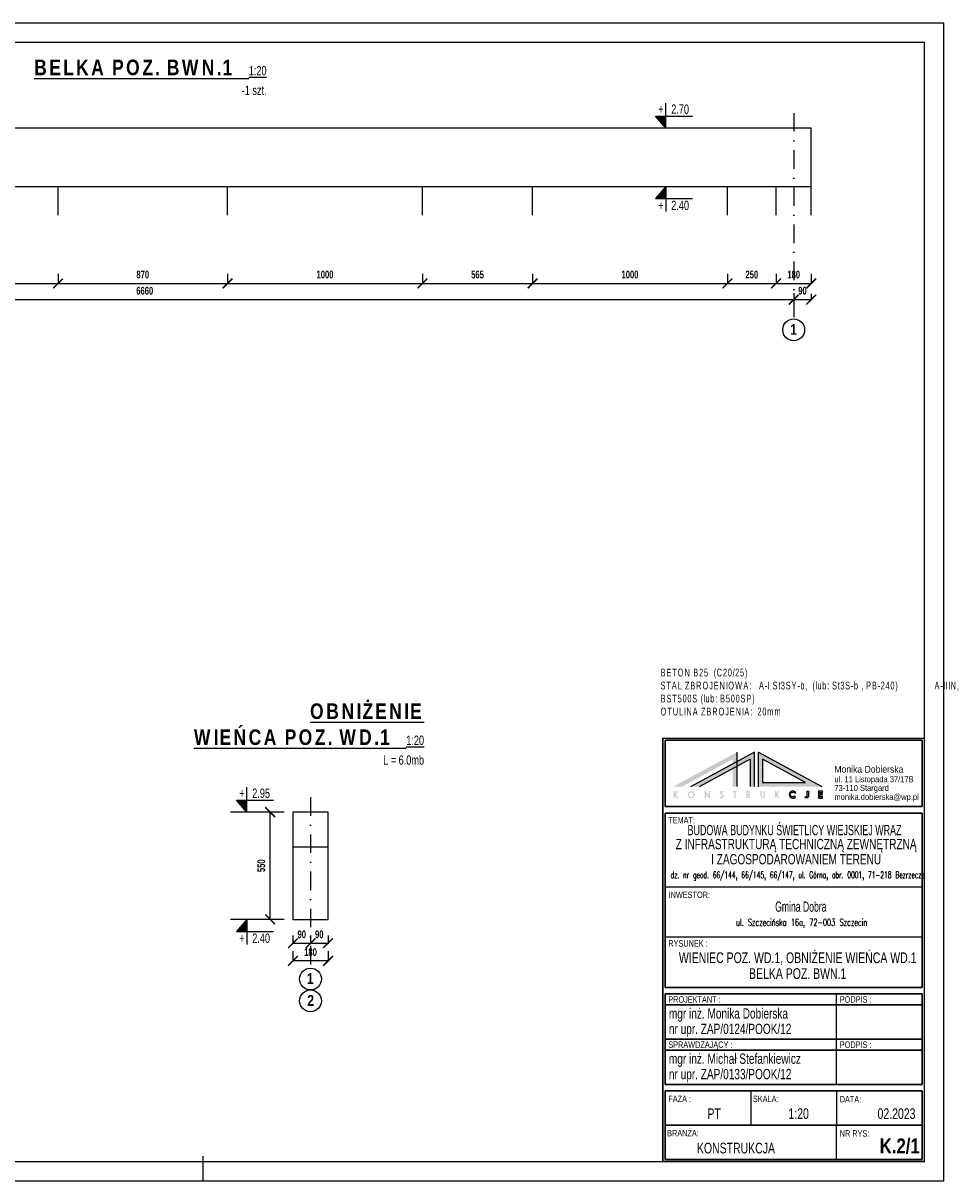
# Model space of a CAD drawing. Header units: millimetres. Extents: x 112819 to 379593, y 17484 to 65557.
# Tile 2 of 2: x 374868 to 379593, y 59617 to 65557. Entities that reach past the tile are written whole.
import ezdxf
from ezdxf.enums import TextEntityAlignment as Align

# ---------------------------------------------------------------- set-up
doc = ezdxf.new("R2010")
doc.units = ezdxf.units.MM
doc.header["$LTSCALE"] = 5
doc.linetypes.add('DASHDOT', pattern=[25.4, 12.7, -6.35, 0, -6.35])
doc.layers.add('OBRYS', color=7, linetype='Continuous')
doc.styles.add('ARIAL NAROW', font='arial.ttf', dxfattribs={"width": 0.6})
doc.styles.add('GRYF', font='arialbd.ttf')
doc.styles.add('RAMKA', font='arial.ttf', dxfattribs={"width": 0.7})
doc.styles.get("Standard").update_dxf_attribs({"font": 'txt.shx', "width": 0.7, "height": 35})
doc.styles.add('style1', font='arialbd.ttf', dxfattribs={"width": 0.7})
doc.dimstyles.new('RBCT DIM 20', dxfattribs={"dimtxt": 40, "dimasz": 50, "dimexe": 2.5, "dimexo": 50, "dimgap": 25, "dimtad": 1, "dimdec": 0, "dimzin": 1, "dimtxsty": 'style1', "dimblk": 'ARCHTICK', "dimcen": 50, "dimclrd": 2, "dimclre": 2, "dimclrt": 7, "dimadec": 0, "dimazin": 0, "dimtfac": 1, "dimtdec": 0, "dimtmove": 0, "dimatfit": 3, "dimfxl": 1, "dimarcsym": 0})

# ---------------------------------------------------------------- blocks, each defined once
blk = doc.blocks.new('_ArchTick')
at = {"color": 0, "linetype": 'ByBlock', "const_width": 0.15}
blk.add_lwpolyline([(-0.5, -0.5), (0.5, 0.5)], dxfattribs=at)
blk = doc.blocks.new('*D231')
at = {"color": 2, "linetype": 'Continuous', "lineweight": -2, "ltscale": 35, "transparency": 16777216}
for p, q in [((378732.1406353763, 64271.5759424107), (378732.1406353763, 64219.24504604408)), ((378912.1406350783, 64271.5759424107), (378912.1406350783, 64219.24504604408)), ((378732.1406353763, 64221.74504604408), (378912.1406350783, 64221.74504604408))]:
    blk.add_line(p, q, dxfattribs=at)
at = {"layer": 'Defpoints', "color": 0, "linetype": 'Continuous', "ltscale": 35, "transparency": 16777216}
for p in [(378732.1406353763, 64321.5759424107), (378912.1406350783, 64321.5759424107), (378912.1406350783, 64221.74504604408)]:
    blk.add_point(p, dxfattribs=at)
at = {"color": 2, "linetype": 'Continuous', "lineweight": -2, "ltscale": 35, "transparency": 16777216, "xscale": 50, "yscale": 50, "zscale": 50, "rotation": 180}
blk.add_blockref('_ArchTick', (378732.1406353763, 64221.74504604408), dxfattribs=at)
at = {"color": 2, "linetype": 'Continuous', "lineweight": -2, "ltscale": 35, "transparency": 16777216, "xscale": 50, "yscale": 50, "zscale": 50}
blk.add_blockref('_ArchTick', (378912.1406350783, 64221.74504604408), dxfattribs=at)
at = {"color": 7, "linetype": 'Continuous', "ltscale": 35, "transparency": 16777216, "insert": (378822.1406352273, 64267.18160811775), "char_height": 40, "attachment_point": 5, "style": 'style1'}
blk.add_mtext('180', dxfattribs=at)
blk = doc.blocks.new('W')
at = {"layer": 'OBRYS', "linetype": 'Continuous'}
for p, q in [((0, -32.09090179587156), (0, 0)), ((0, -32.09090179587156), (-13.28214242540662, -16.67251282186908)), ((-13.28214242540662, -16.67251282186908), (34.4105121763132, -16.67251282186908))]:
    blk.add_line(p, q, dxfattribs=at)
blk = doc.blocks.new('*D239')
at = {"color": 2, "lineweight": -2, "ltscale": 35, "transparency": 16777216}
for p, q in [((374047.1406348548, 64270.41936590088), (374047.1406348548, 64219.24504604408)), ((374047.1406348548, 64221.74504604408), (375047.1406348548, 64221.74504604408)), ((375047.1406348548, 64270.41936590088), (375047.1406348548, 64219.24504604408))]:
    blk.add_line(p, q, dxfattribs=at)
at = {"layer": 'Defpoints', "color": 0, "ltscale": 35, "transparency": 16777216}
for p in [(374047.1406348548, 64320.41936590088), (375047.1406348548, 64320.41936590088), (375047.1406348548, 64221.74504604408)]:
    blk.add_point(p, dxfattribs=at)
at = {"color": 2, "lineweight": -2, "ltscale": 35, "transparency": 16777216, "xscale": 50, "yscale": 50, "zscale": 50, "rotation": 180}
blk.add_blockref('_ArchTick', (374047.1406348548, 64221.74504604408), dxfattribs=at)
at = {"color": 2, "lineweight": -2, "ltscale": 35, "transparency": 16777216, "xscale": 50, "yscale": 50, "zscale": 50}
blk.add_blockref('_ArchTick', (375047.1406348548, 64221.74504604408), dxfattribs=at)
at = {"color": 7, "ltscale": 35, "transparency": 16777216, "insert": (374547.1406348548, 64267.16796555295), "char_height": 40, "attachment_point": 5, "style": 'style1'}
blk.add_mtext('1000', dxfattribs=at)
blk = doc.blocks.new('*D240')
at = {"color": 2, "lineweight": -2, "ltscale": 35, "transparency": 16777216}
for p, q in [((375047.1406348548, 64270.41936590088), (375047.1406348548, 64219.24504604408)), ((375047.1406348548, 64221.74504604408), (375917.1406358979, 64221.74504604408)), ((375917.1406358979, 64270.41936590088), (375917.1406358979, 64219.24504604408))]:
    blk.add_line(p, q, dxfattribs=at)
at = {"layer": 'Defpoints', "color": 0, "ltscale": 35, "transparency": 16777216}
for p in [(375047.1406348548, 64320.41936590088), (375917.1406358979, 64320.41936590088), (375917.1406358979, 64221.74504604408)]:
    blk.add_point(p, dxfattribs=at)
at = {"color": 2, "lineweight": -2, "ltscale": 35, "transparency": 16777216, "xscale": 50, "yscale": 50, "zscale": 50, "rotation": 180}
blk.add_blockref('_ArchTick', (375047.1406348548, 64221.74504604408), dxfattribs=at)
at = {"color": 2, "lineweight": -2, "ltscale": 35, "transparency": 16777216, "xscale": 50, "yscale": 50, "zscale": 50}
blk.add_blockref('_ArchTick', (375917.1406358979, 64221.74504604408), dxfattribs=at)
at = {"color": 7, "ltscale": 35, "transparency": 16777216, "insert": (375482.1406353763, 64267.18160811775), "char_height": 40, "attachment_point": 5, "style": 'style1'}
blk.add_mtext('870', dxfattribs=at)
blk = doc.blocks.new('*D241')
at = {"color": 2, "lineweight": -2, "ltscale": 35, "transparency": 16777216}
for p, q in [((375917.1406358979, 64270.41936590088), (375917.1406358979, 64219.24504604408)), ((375917.1406358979, 64221.74504604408), (376917.1406349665, 64221.74504604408)), ((376917.1406349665, 64270.41936590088), (376917.1406349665, 64219.24504604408))]:
    blk.add_line(p, q, dxfattribs=at)
at = {"layer": 'Defpoints', "color": 0, "ltscale": 35, "transparency": 16777216}
for p in [(375917.1406358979, 64320.41936590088), (376917.1406349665, 64320.41936590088), (376917.1406349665, 64221.74504604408)]:
    blk.add_point(p, dxfattribs=at)
at = {"color": 2, "lineweight": -2, "ltscale": 35, "transparency": 16777216, "xscale": 50, "yscale": 50, "zscale": 50, "rotation": 180}
blk.add_blockref('_ArchTick', (375917.1406358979, 64221.74504604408), dxfattribs=at)
at = {"color": 2, "lineweight": -2, "ltscale": 35, "transparency": 16777216, "xscale": 50, "yscale": 50, "zscale": 50}
blk.add_blockref('_ArchTick', (376917.1406349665, 64221.74504604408), dxfattribs=at)
at = {"color": 7, "ltscale": 35, "transparency": 16777216, "insert": (376417.1406354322, 64267.16796555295), "char_height": 40, "attachment_point": 5, "style": 'style1'}
blk.add_mtext('1000', dxfattribs=at)
blk = doc.blocks.new('*D242')
at = {"color": 2, "lineweight": -2, "ltscale": 35, "transparency": 16777216}
for p, q in [((376917.1406349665, 64270.41936590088), (376917.1406349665, 64219.24504604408)), ((376917.1406349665, 64221.74504604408), (377482.1406353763, 64221.74504604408)), ((377482.1406353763, 64270.41936590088), (377482.1406353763, 64219.24504604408))]:
    blk.add_line(p, q, dxfattribs=at)
at = {"layer": 'Defpoints', "color": 0, "ltscale": 35, "transparency": 16777216}
for p in [(376917.1406349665, 64320.41936590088), (377482.1406353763, 64320.41936590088), (377482.1406353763, 64221.74504604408)]:
    blk.add_point(p, dxfattribs=at)
at = {"color": 2, "lineweight": -2, "ltscale": 35, "transparency": 16777216, "xscale": 50, "yscale": 50, "zscale": 50, "rotation": 180}
blk.add_blockref('_ArchTick', (376917.1406349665, 64221.74504604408), dxfattribs=at)
at = {"color": 2, "lineweight": -2, "ltscale": 35, "transparency": 16777216, "xscale": 50, "yscale": 50, "zscale": 50}
blk.add_blockref('_ArchTick', (377482.1406353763, 64221.74504604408), dxfattribs=at)
at = {"color": 7, "ltscale": 35, "transparency": 16777216, "insert": (377199.6406351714, 64267.16796555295), "char_height": 40, "attachment_point": 5, "style": 'style1'}
blk.add_mtext('565', dxfattribs=at)
blk = doc.blocks.new('*D243')
at = {"color": 2, "lineweight": -2, "ltscale": 35, "transparency": 16777216}
for p, q in [((377482.1406353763, 64270.41936590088), (377482.1406353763, 64219.24504604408)), ((377482.1406353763, 64221.74504604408), (378482.1406353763, 64221.74504604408)), ((378482.1406353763, 64270.41936590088), (378482.1406353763, 64219.24504604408))]:
    blk.add_line(p, q, dxfattribs=at)
at = {"layer": 'Defpoints', "color": 0, "ltscale": 35, "transparency": 16777216}
for p in [(377482.1406353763, 64320.41936590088), (378482.1406353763, 64320.41936590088), (378482.1406353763, 64221.74504604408)]:
    blk.add_point(p, dxfattribs=at)
at = {"color": 2, "lineweight": -2, "ltscale": 35, "transparency": 16777216, "xscale": 50, "yscale": 50, "zscale": 50, "rotation": 180}
blk.add_blockref('_ArchTick', (377482.1406353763, 64221.74504604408), dxfattribs=at)
at = {"color": 2, "lineweight": -2, "ltscale": 35, "transparency": 16777216, "xscale": 50, "yscale": 50, "zscale": 50}
blk.add_blockref('_ArchTick', (378482.1406353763, 64221.74504604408), dxfattribs=at)
at = {"color": 7, "ltscale": 35, "transparency": 16777216, "insert": (377982.1406353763, 64267.16796555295), "char_height": 40, "attachment_point": 5, "style": 'style1'}
blk.add_mtext('1000', dxfattribs=at)
blk = doc.blocks.new('*D244')
at = {"color": 2, "lineweight": -2, "ltscale": 35, "transparency": 16777216}
for p, q in [((378482.1406353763, 64270.41936590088), (378482.1406353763, 64219.24504604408)), ((378482.1406353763, 64221.74504604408), (378732.1406353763, 64221.74504604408)), ((378732.1406353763, 64270.41936590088), (378732.1406353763, 64219.24504604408))]:
    blk.add_line(p, q, dxfattribs=at)
at = {"layer": 'Defpoints', "color": 0, "ltscale": 35, "transparency": 16777216}
for p in [(378482.1406353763, 64320.41936590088), (378732.1406353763, 64320.41936590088), (378732.1406353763, 64221.74504604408)]:
    blk.add_point(p, dxfattribs=at)
at = {"color": 2, "lineweight": -2, "ltscale": 35, "transparency": 16777216, "xscale": 50, "yscale": 50, "zscale": 50, "rotation": 180}
blk.add_blockref('_ArchTick', (378482.1406353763, 64221.74504604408), dxfattribs=at)
at = {"color": 2, "lineweight": -2, "ltscale": 35, "transparency": 16777216, "xscale": 50, "yscale": 50, "zscale": 50}
blk.add_blockref('_ArchTick', (378732.1406353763, 64221.74504604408), dxfattribs=at)
at = {"color": 7, "ltscale": 35, "transparency": 16777216, "insert": (378607.1406353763, 64267.16796555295), "char_height": 40, "attachment_point": 5, "style": 'style1'}
blk.add_mtext('250', dxfattribs=at)
blk = doc.blocks.new('*D246')
at = {"color": 2, "lineweight": -2, "ltscale": 35, "transparency": 16777216}
for p, q in [((372162.1406350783, 64171.74504604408), (372162.1406350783, 64136.13195018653)), ((378822.1406352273, 64171.74504604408), (378822.1406352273, 64136.13195018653)), ((372162.1406350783, 64138.63195018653), (378822.1406352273, 64138.63195018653))]:
    blk.add_line(p, q, dxfattribs=at)
at = {"layer": 'Defpoints', "color": 0, "ltscale": 35, "transparency": 16777216}
for p in [(372162.1406350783, 64221.74504604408), (378822.1406352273, 64221.74504604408), (378822.1406352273, 64138.63195018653)]:
    blk.add_point(p, dxfattribs=at)
at = {"color": 2, "lineweight": -2, "ltscale": 35, "transparency": 16777216, "xscale": 50, "yscale": 50, "zscale": 50, "rotation": 180}
blk.add_blockref('_ArchTick', (372162.1406350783, 64138.63195018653), dxfattribs=at)
at = {"color": 2, "lineweight": -2, "ltscale": 35, "transparency": 16777216, "xscale": 50, "yscale": 50, "zscale": 50}
blk.add_blockref('_ArchTick', (378822.1406352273, 64138.63195018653), dxfattribs=at)
at = {"color": 7, "ltscale": 35, "transparency": 16777216, "insert": (375492.1406351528, 64184.0548696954), "char_height": 40, "attachment_point": 5, "style": 'style1'}
blk.add_mtext('6660', dxfattribs=at)
blk = doc.blocks.new('*D247')
at = {"color": 2, "lineweight": -2, "ltscale": 35, "transparency": 16777216}
for p, q in [((378822.1406352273, 64171.74504604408), (378822.1406352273, 64136.13195018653)), ((378912.1406350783, 64169.24504604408), (378912.1406350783, 64136.13195018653)), ((378822.1406352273, 64138.63195018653), (378912.1406350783, 64138.63195018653))]:
    blk.add_line(p, q, dxfattribs=at)
at = {"layer": 'Defpoints', "color": 0, "ltscale": 35, "transparency": 16777216}
for p in [(378822.1406352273, 64221.74504604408), (378912.1406350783, 64219.24504604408), (378912.1406350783, 64138.63195018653)]:
    blk.add_point(p, dxfattribs=at)
at = {"color": 2, "lineweight": -2, "ltscale": 35, "transparency": 16777216, "xscale": 50, "yscale": 50, "zscale": 50, "rotation": 180}
blk.add_blockref('_ArchTick', (378822.1406352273, 64138.63195018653), dxfattribs=at)
at = {"color": 2, "lineweight": -2, "ltscale": 35, "transparency": 16777216, "xscale": 50, "yscale": 50, "zscale": 50}
blk.add_blockref('_ArchTick', (378912.1406350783, 64138.63195018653), dxfattribs=at)
at = {"color": 7, "ltscale": 35, "transparency": 16777216, "insert": (378867.1406351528, 64184.0685122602), "char_height": 40, "attachment_point": 5, "style": 'style1'}
blk.add_mtext('90', dxfattribs=at)
blk = doc.blocks.new('*D251')
at = {"color": 2, "linetype": 'Continuous', "lineweight": -2, "ltscale": 35, "transparency": 16777216}
for p, q in [((376206.8711837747, 61508.9582316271), (376133.2219540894, 61508.9582316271)), ((376135.7219540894, 60958.9582316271), (376135.7219540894, 61508.9582316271)), ((376206.8711837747, 60958.9582316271), (376133.2219540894, 60958.9582316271))]:
    blk.add_line(p, q, dxfattribs=at)
at = {"layer": 'Defpoints', "color": 0, "linetype": 'Continuous', "ltscale": 35, "transparency": 16777216}
for p in [(376135.7219540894, 61508.9582316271), (376256.8711837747, 61508.9582316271), (376256.8711837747, 60958.9582316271)]:
    blk.add_point(p, dxfattribs=at)
at = {"color": 2, "linetype": 'Continuous', "lineweight": -2, "ltscale": 35, "transparency": 16777216, "xscale": 50, "yscale": 50, "zscale": 50}
for p, rotation in [((376135.7219540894, 61508.9582316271), 90), ((376135.7219540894, 60958.9582316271), 270)]:
    blk.add_blockref('_ArchTick', p, dxfattribs=dict(at, rotation=rotation))
at = {"color": 7, "linetype": 'Continuous', "ltscale": 35, "transparency": 16777216, "insert": (376090.2990345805, 61233.95823162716), "char_height": 40, "attachment_point": 5, "rotation": 90, "style": 'style1'}
blk.add_mtext('550', dxfattribs=at)
blk = doc.blocks.new('*D257')
at = {"color": 2, "linetype": 'Continuous', "lineweight": -2, "ltscale": 35, "transparency": 16777216}
for p, q in [((376252.8462097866, 60796.46675724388), (376252.8462097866, 60742.92558763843)), ((376432.8462097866, 60796.46675724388), (376432.8462097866, 60742.92558763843)), ((376432.8462097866, 60745.42558763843), (376252.8462097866, 60745.42558763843))]:
    blk.add_line(p, q, dxfattribs=at)
at = {"layer": 'Defpoints', "color": 0, "linetype": 'Continuous', "ltscale": 35, "transparency": 16777216}
for p in [(376252.8462097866, 60846.46675724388), (376432.8462097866, 60846.46675724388), (376252.8462097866, 60745.42558763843)]:
    blk.add_point(p, dxfattribs=at)
at = {"color": 2, "linetype": 'Continuous', "lineweight": -2, "ltscale": 35, "transparency": 16777216, "xscale": 50, "yscale": 50, "zscale": 50, "rotation": 180}
blk.add_blockref('_ArchTick', (376252.8462097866, 60745.42558763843), dxfattribs=at)
at = {"color": 2, "linetype": 'Continuous', "lineweight": -2, "ltscale": 35, "transparency": 16777216, "xscale": 50, "yscale": 50, "zscale": 50}
blk.add_blockref('_ArchTick', (376432.8462097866, 60745.42558763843), dxfattribs=at)
at = {"color": 7, "linetype": 'Continuous', "ltscale": 35, "transparency": 16777216, "insert": (376342.8462097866, 60790.86214971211), "char_height": 40, "attachment_point": 5, "style": 'style1'}
blk.add_mtext('180', dxfattribs=at)
blk = doc.blocks.new('*D258')
at = {"color": 2, "linetype": 'Continuous', "lineweight": -2, "ltscale": 35, "transparency": 16777216}
for p, q in [((376252.8462097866, 60876.34188681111), (376252.8462097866, 60833.96721941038)), ((376252.8462097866, 60836.46721941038), (376342.8462097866, 60836.46721941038)), ((376342.8462097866, 60876.34188681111), (376342.8462097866, 60833.96721941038))]:
    blk.add_line(p, q, dxfattribs=at)
at = {"layer": 'Defpoints', "color": 0, "linetype": 'Continuous', "ltscale": 35, "transparency": 16777216}
for p in [(376252.8462097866, 60926.34188681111), (376342.8462097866, 60926.34188681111), (376342.8462097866, 60836.46721941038)]:
    blk.add_point(p, dxfattribs=at)
at = {"color": 2, "linetype": 'Continuous', "lineweight": -2, "ltscale": 35, "transparency": 16777216, "xscale": 50, "yscale": 50, "zscale": 50, "rotation": 180}
blk.add_blockref('_ArchTick', (376252.8462097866, 60836.46721941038), dxfattribs=at)
at = {"color": 2, "linetype": 'Continuous', "lineweight": -2, "ltscale": 35, "transparency": 16777216, "xscale": 50, "yscale": 50, "zscale": 50}
blk.add_blockref('_ArchTick', (376342.8462097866, 60836.46721941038), dxfattribs=at)
at = {"color": 7, "linetype": 'Continuous', "ltscale": 35, "transparency": 16777216, "insert": (376297.8462097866, 60881.90378148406), "char_height": 40, "attachment_point": 5, "style": 'style1'}
blk.add_mtext('90', dxfattribs=at)
blk = doc.blocks.new('*D259')
at = {"color": 2, "linetype": 'Continuous', "lineweight": -2, "ltscale": 35, "transparency": 16777216}
for p, q in [((376342.8462097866, 60876.34188681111), (376342.8462097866, 60833.96721941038)), ((376342.8462097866, 60836.46721941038), (376432.8462097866, 60836.46721941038)), ((376432.8462097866, 60876.34188681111), (376432.8462097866, 60833.96721941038))]:
    blk.add_line(p, q, dxfattribs=at)
at = {"layer": 'Defpoints', "color": 0, "linetype": 'Continuous', "ltscale": 35, "transparency": 16777216}
for p in [(376342.8462097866, 60926.34188681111), (376432.8462097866, 60926.34188681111), (376432.8462097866, 60836.46721941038)]:
    blk.add_point(p, dxfattribs=at)
at = {"color": 2, "linetype": 'Continuous', "lineweight": -2, "ltscale": 35, "transparency": 16777216, "xscale": 50, "yscale": 50, "zscale": 50, "rotation": 180}
blk.add_blockref('_ArchTick', (376342.8462097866, 60836.46721941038), dxfattribs=at)
at = {"color": 2, "linetype": 'Continuous', "lineweight": -2, "ltscale": 35, "transparency": 16777216, "xscale": 50, "yscale": 50, "zscale": 50}
blk.add_blockref('_ArchTick', (376432.8462097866, 60836.46721941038), dxfattribs=at)
at = {"color": 7, "linetype": 'Continuous', "ltscale": 35, "transparency": 16777216, "insert": (376387.8462097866, 60881.90378148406), "char_height": 40, "attachment_point": 5, "style": 'style1'}
blk.add_mtext('90', dxfattribs=at)

msp = doc.modelspace()

# ---------------------------------------------------------------- hatches: boundary and pattern name
at = {"linetype": 'Continuous', "ltscale": 35}
h = msp.add_hatch(color=7, dxfattribs=at)
h.dxf.hatch_style = 1
h.paths.add_polyline_path([(378640.4496866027, 61816.43862424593), (378640.4496866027, 61639.15773784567), (378967.4646550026, 61639.15773784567)])
h.paths.add_polyline_path([(378662.0497946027, 61660.75784584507), (378662.0497946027, 61780.15881193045), (378882.2985983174, 61660.75784584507)], flags=16)
h.paths.add_polyline_path([(378620.7429214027, 61817.31862864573), (378531.4358082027, 61768.90259979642), (378531.4358082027, 61744.33249361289), (378598.049474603, 61780.44573340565), (378598.049474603, 61639.95774184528), (378620.7429214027, 61639.95774184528)])
h.paths.add_polyline_path([(378531.4358082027, 61744.33249361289), (378508.7423614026, 61732.02970455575), (378508.7423614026, 61639.95774184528), (378531.4358082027, 61639.95774184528)], flags=17)
h.paths.add_polyline_path([(378531.4358082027, 61744.33249361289), (378531.4358082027, 61768.90259979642), (378508.7423614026, 61756.59981073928), (378508.7423614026, 61732.02970455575)], flags=17)
h.paths.add_polyline_path([(378508.7423614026, 61732.02970455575), (378508.7423614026, 61756.59981073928), (378291.9146106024, 61639.0510706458), (378337.2360734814, 61639.0510706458)], flags=17)
h.paths.add_polyline_path([(378531.4358082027, 61817.31862864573), (378202.6074974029, 61639.0510706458), (378247.9289602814, 61639.0510706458), (378508.7423614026, 61780.44573340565), (378508.7423614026, 61756.59981073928), (378531.4358082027, 61768.90259979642)])
h = msp.add_hatch(color=7, dxfattribs=at)
h.dxf.hatch_style = 1
h.paths.add_polyline_path([(378217.540905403, 61600.09087584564), (378229.6719823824, 61616.78429264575), (378222.0352956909, 61616.78429264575), (378212.5275470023, 61604.5975650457), (378212.5275470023, 61616.78429264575), (378205.6741794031, 61616.78429264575), (378205.6741794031, 61580.7841126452), (378212.5275470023, 61580.7841126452), (378212.5275470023, 61595.66418704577), (378223.5676022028, 61580.7841126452), (378231.2209738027, 61580.7841126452)])
edge = h.paths.add_edge_path()
edge.add_ellipse((378296.2138037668, 61598.77496370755), major_axis=(18.18091923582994, -4.453040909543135e-15), ratio=0.9876285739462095, start_angle=0, end_angle=360)
edge = h.paths.add_edge_path(flags=17)
edge.add_spline(control_points=[(378284.1662485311, 61598.77496370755), (378284.1662485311, 61597.68955024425), (378284.3193015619, 61596.60499605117), (378285.2227648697, 61593.46836900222), (378286.4254146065, 61591.54220824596), (378289.3912278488, 61588.87558515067), (378290.9876194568, 61587.97605819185), (378294.4346119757, 61586.95098317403), (378296.2773654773, 61586.82001323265), (378299.8391957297, 61587.36390656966), (378301.553404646, 61588.03078073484), (378304.5360494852, 61590.04266490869), (378305.7947970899, 61591.38934112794), (378307.6252770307, 61594.55431463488), (378308.163064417, 61596.38299858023), (378308.3328125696, 61600.0534265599), (378307.9846250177, 61601.88803613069), (378306.4952540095, 61605.18922510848), (378305.377509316, 61606.6578420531), (378302.5946828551, 61608.95815745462), (378300.9447820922, 61609.79318490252), (378297.4185141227, 61610.67322303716), (378295.5517713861, 61610.71422841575), (378291.9536850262, 61609.98228702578), (378290.2355830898, 61609.19716257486), (378287.2969129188, 61606.93838615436), (378286.097813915, 61605.45407209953), (378284.5550729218, 61602.22008113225), (378284.1662485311, 61600.4986680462), (378284.1662485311, 61598.77496370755)], knot_values=[-3.141592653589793, -3.141592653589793, -3.141592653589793, -3.141592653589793, -2.864435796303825, -2.864435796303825, -2.310122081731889, -2.310122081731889, -1.864092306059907, -1.864092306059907, -1.418062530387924, -1.418062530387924, -0.9720327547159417, -0.9720327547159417, -0.5192628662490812, -0.5192628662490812, -0.04602288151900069, -0.04602288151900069, 0.4187530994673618, 0.4187530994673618, 0.8735831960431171, 0.8735831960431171, 1.323170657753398, 1.323170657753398, 1.774034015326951, 1.774034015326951, 2.232353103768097, 2.232353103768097, 2.701450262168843, 2.701450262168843, 3.141592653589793, 3.141592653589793, 3.141592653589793, 3.141592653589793], degree=3, periodic=0)
h.paths.add_polyline_path([(378371.3016742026, 61604.38423064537), (378386.2617490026, 61580.7841126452), (378392.7417814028, 61580.7841126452), (378392.7417814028, 61616.78429264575), (378385.7817466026, 61616.78429264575), (378385.7817466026, 61593.82417784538), (378370.8216718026, 61616.78429264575), (378364.6349742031, 61616.78429264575), (378364.6349742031, 61580.7841126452), (378371.3016742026, 61580.7841126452)])
edge = h.paths.add_edge_path()
edge.add_line((378460.4754534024, 61597.74419744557), (378450.7154046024, 61606.17090624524))
edge.add_arc((378452.7526136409, 61608.53045848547), 3.117323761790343, 42.19585194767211, 229.1930686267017, ccw=False)
edge.add_line((378455.0620930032, 61610.62426184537), (378458.6887778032, 61607.79758104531))
edge.add_line((378458.688777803, 61607.79758104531), (378463.2221338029, 61611.79760104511))
edge.add_line((378463.2221338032, 61611.79760104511), (378458.1287750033, 61615.85095464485))
edge.add_arc((378452.4700525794, 61608.74032317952), 9.087475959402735, 51.48682169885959, 210.7724790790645)
edge.add_line((378444.6620410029, 61604.09089584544), (378455.0887598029, 61594.27751344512))
edge.add_arc((378452.0974361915, 61591.0992321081), 4.364572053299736, -146.71837110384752, 46.73570458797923, ccw=False)
edge.add_line((378448.4487266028, 61588.70415224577), (378447.0887198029, 61590.81082944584))
edge.add_line((378447.0887198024, 61590.81082944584), (378442.4064736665, 61587.78811358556))
edge.add_line((378442.4064736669, 61587.78811358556), (378445.4416483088, 61583.08656855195))
edge.add_arc((378452.5080004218, 61590.87749644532), 10.5181694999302, 227.7920499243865, 400.7562077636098)
h.paths.add_polyline_path([(378523.515768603, 61610.11759264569), (378529.329131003, 61610.11759264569), (378529.329131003, 61616.78429264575), (378510.9557058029, 61616.78429264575), (378510.9557058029, 61610.14425944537), (378516.7690682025, 61610.14425944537), (378516.7690682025, 61580.7841126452), (378523.515768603, 61580.7841126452)])
edge = h.paths.add_edge_path()
edge.add_arc((378588.7884746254, 61606.82705929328), 10.68441603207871, 290.3844595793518, 428.7392539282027)
edge.add_line((378592.6627810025, 61616.78429264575), (378579.4627150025, 61616.78429264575))
edge.add_line((378579.4627150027, 61616.78429264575), (378579.4627150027, 61580.78411264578))
edge.add_line((378579.4627150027, 61580.7841126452), (378585.5160786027, 61580.7841126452))
edge.add_line((378585.5160786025, 61580.7841126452), (378585.5160786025, 61596.59752504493))
edge.add_line((378585.5160786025, 61596.59752504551), (378586.7960850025, 61596.59752504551))
edge.add_line((378586.7960850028, 61596.59752504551), (378594.1027882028, 61580.78411264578))
edge.add_line((378594.1027882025, 61580.7841126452), (378601.4094914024, 61580.7841126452))
edge.add_line((378601.409491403, 61580.7841126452), (378592.5100470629, 61596.81173880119))
edge = h.paths.add_edge_path(flags=16)
edge.add_line((378590.9294390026, 61602.4375542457), (378585.1160766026, 61602.4375542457))
edge.add_line((378585.1160766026, 61602.4375542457), (378585.1160766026, 61610.11759264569))
edge.add_line((378585.1160766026, 61610.11759264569), (378590.9294390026, 61610.11759264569))
edge.add_arc((378591.1427734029, 61606.2775734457), 3.845940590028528, -93.17983011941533, 93.17983011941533, ccw=False)
edge = h.paths.add_edge_path()
edge.add_line((378674.1565218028, 61590.78416264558), (378674.1565218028, 61616.78429264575))
edge.add_line((378674.1565218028, 61616.78429264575), (378668.2631590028, 61616.78429264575))
edge.add_line((378668.2631590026, 61616.78429264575), (378668.2631590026, 61591.02416384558))
edge.add_arc((378662.7431314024, 61591.8292330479), 5.578426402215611, 188.2978073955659, 351.70219260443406, ccw=False)
edge.add_line((378657.2231038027, 61591.02416384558), (378657.2231038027, 61616.78429264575))
edge.add_line((378657.2231038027, 61616.78429264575), (378651.4097414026, 61616.78429264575))
edge.add_line((378651.4097414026, 61616.78429264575), (378651.4097414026, 61590.78416264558))
edge.add_arc((378662.7831316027, 61592.38280732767), 11.48519348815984, 188.0010815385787, 351.9989184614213)
h.paths.add_polyline_path([(378737.8368402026, 61600.09087584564), (378749.9679171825, 61616.78429264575), (378742.3312304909, 61616.78429264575), (378732.8234818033, 61604.5975650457), (378732.8234818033, 61616.78429264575), (378725.9701142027, 61616.78429264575), (378725.9701142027, 61580.7841126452), (378732.8234818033, 61580.7841126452), (378732.8234818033, 61595.66418704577), (378743.8635370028, 61580.7841126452), (378751.5169086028, 61580.7841126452)])
edge = h.paths.add_edge_path()
edge.add_line((378832.0239778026, 61587.18414464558), (378827.8906238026, 61591.77083424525))
edge.add_arc((378817.8683750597, 61599.40190148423), 12.59677169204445, 33.51662790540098, 322.7138948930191, ccw=False)
edge.add_line((378828.3706262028, 61606.35757384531), (378832.7706482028, 61610.59759504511))
edge.add_arc((378817.8470216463, 61599.35488824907), 18.68456811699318, 36.99252459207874, 319.3543129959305)
edge = h.paths.add_edge_path()
edge.add_line((378897.8643070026, 61589.82415784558), (378897.8643070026, 61616.78429264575))
edge.add_line((378897.8643070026, 61616.78429264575), (378891.7842766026, 61616.78429264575))
edge.add_line((378891.7842766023, 61616.78429264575), (378891.7842766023, 61589.79338530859))
edge.add_arc((378888.6673660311, 61589.94045453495), 3.120378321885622, 225.4309513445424, 357.2985426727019, ccw=False)
edge.add_line((378886.4775834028, 61587.71748064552), (378883.9975710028, 61589.66415704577))
edge.add_line((378883.9975710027, 61589.66415704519), (378879.8207506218, 61585.48264047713))
edge.add_line((378879.8207506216, 61585.48264047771), (378883.2403124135, 61582.81015141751))
edge.add_arc((378888.7944687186, 61589.98220076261), 9.07121513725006, 232.2451937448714, 359.0017158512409)
h.paths.add_polyline_path([(378969.0379962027, 61586.91747664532), (378956.5579338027, 61586.91747664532), (378956.5579338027, 61597.58419664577), (378969.0379962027, 61597.58419664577), (378969.0379962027, 61603.34422544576), (378956.6379342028, 61603.34422544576), (378956.6379342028, 61610.65092864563), (378969.0379962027, 61610.65092864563), (378969.0379962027, 61616.78429264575), (378949.9179006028, 61616.78429264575), (378949.9179006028, 61580.7841126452), (378969.0379962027, 61580.7841126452)])

# ---------------------------------------------------------------- linework, layer by layer
at = {"color": 2, "linetype": 'DASHDOT', "ltscale": 1.5}
for p, q in [((378822.1406352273, 65096.19093954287), (378822.1406352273, 64039.83353236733)), ((376342.8462097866, 61585.58852546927), (376342.8462097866, 60708.66207191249))]:
    msp.add_line(p, q, dxfattribs=at)
at = {"linetype": 'Continuous'}
for p, q in [((378912.1406350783, 65018.73685051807), (372072.1406352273, 65018.73685051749)), ((378912.1406350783, 64718.73685051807), (378912.1406350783, 65018.73685051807))]:
    msp.add_line(p, q, dxfattribs=at)
at = {"color": 7, "lineweight": 30}
for p, q in [((378161.8235906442, 61878.43192629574), (378161.8235906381, 61537.45148730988)), ((379481.5334006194, 61878.431926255), (378161.8235906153, 61878.43192629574)), ((379481.5334005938, 61537.45148730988), (379481.533400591, 61878.431926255)), ((378161.8235906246, 61537.45148730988), (379481.5334006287, 61537.45148730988)), ((378161.8235906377, 61504.45148731), (378161.8235906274, 60609.27050186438)), ((378161.8235906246, 61504.45148731), (379481.5334006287, 61504.45148731)), ((379481.5334005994, 60609.27050186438), (379481.5334005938, 61504.45148731)), ((379481.5334006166, 60609.27050186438), (378161.8235906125, 60609.27050186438)), ((378161.8235906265, 60576.27050186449), (378161.8235906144, 60344.27050187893)), ((379481.5334006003, 60576.27050186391), (378161.8235906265, 60576.27050186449)), ((379481.5334006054, 60344.27050187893), (379481.5334006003, 60576.27050186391)), ((379481.5334006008, 60520.27050186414), (378161.8235906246, 60520.27050186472)), ((379481.5334006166, 60344.27050190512), (378161.8235906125, 60344.27050186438)), ((379481.5334006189, 60344.27050187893), (378161.8235906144, 60344.27050187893)), ((378161.8235906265, 60344.27050187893), (378161.8235906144, 60112.27050189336)), ((379481.5334006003, 60344.27050187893), (378161.8235906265, 60344.27050187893)), ((379481.5334006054, 60112.27050189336), (379481.5334006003, 60344.27050187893)), ((379481.5334006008, 60288.27050187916), (378161.8235906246, 60288.27050187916)), ((379481.5334006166, 60112.27050192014), (378161.8235906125, 60112.27050187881)), ((379481.5334006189, 60112.27050189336), (378161.8235906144, 60112.27050189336)), ((379481.5334005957, 60079.27050187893), (378161.823590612, 60079.27050187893)), ((378161.8235906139, 60079.27050187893), (378161.8235906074, 59727.27050187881)), ((379481.533400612, 59727.27050187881), (379481.5334006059, 60079.27050187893)), ((379481.5334006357, 59903.27050187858), (378161.8235906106, 59903.27050187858)), ((379481.533400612, 59727.27050187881), (378161.8235906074, 59727.27050187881))]:
    msp.add_line(p, q, dxfattribs=at)
at = {"color": 7, "linetype": 'Continuous', "ltscale": 35}
for p, q in [((378620.7429214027, 61817.31862864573), (378291.9146106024, 61639.0510706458)), ((378598.049474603, 61780.44573340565), (378337.2360734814, 61639.0510706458)), ((378531.4358082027, 61639.95774184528), (378531.4358082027, 61817.31862864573)), ((378598.049474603, 61780.44573340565), (378598.049474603, 61639.95774184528)), ((378620.7429214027, 61639.95774184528), (378620.7429214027, 61817.31862864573)), ((378640.4496866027, 61816.43862424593), (378640.4496866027, 61639.15773784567)), ((378967.4646550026, 61639.15773784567), (378640.4496866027, 61816.43862424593)), ((378662.0497946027, 61780.15881193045), (378662.0497946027, 61660.75784584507)), ((378882.2985983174, 61660.75784584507), (378662.0497946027, 61780.15881193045)), ((378662.0497946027, 61660.75784584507), (378882.2985983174, 61660.75784584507)), ((376432.8462097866, 61508.9582316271), (376252.8462097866, 61508.9582316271)), ((376252.8462097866, 61508.9582316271), (376252.8462097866, 60958.9582316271)), ((376432.8462097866, 60958.9582316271), (376432.8462097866, 61508.9582316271)), ((376252.8462097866, 60958.9582316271), (376432.8462097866, 60958.9582316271)), ((376252.8462097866, 60958.9582316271), (376432.8462097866, 60958.9582316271))]:
    msp.add_line(p, q, dxfattribs=at)
at = {"color": 2, "linetype": 'Continuous', "ltscale": 35}
for p, q in [((376170.0465689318, 61508.9582316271), (375933.0891944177, 61508.9582316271)), ((376432.8462097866, 61328.9582316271), (376252.8462097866, 61328.9582316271)), ((376170.0465689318, 60958.9582316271), (375933.0891944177, 60958.9582316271)), ((375792.5334007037, 59617.27050190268), (375792.5334007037, 59743.9660308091))]:
    msp.add_line(p, q, dxfattribs=at)
at = {"color": 7, "lineweight": -3}
for p, q in [((379481.536039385, 61123.77152560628), (378161.8209518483, 61123.77152560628)), ((379481.5334006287, 60867.77050186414), (378161.8235906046, 60867.77050186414)), ((378602.1137807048, 60079.27050187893), (378602.1137806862, 59903.27050187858)), ((379041.8235906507, 60079.27050187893), (379041.8235906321, 59903.27050187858)), ((379041.8235905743, 59727.27050187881), (379041.8235906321, 59903.27050187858))]:
    msp.add_line(p, q, dxfattribs=at)
at = {"color": 7}
for p, q in [((379041.8235906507, 60344.27050187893), (379041.8235906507, 60576.27050186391)), ((379041.8235906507, 60112.27050189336), (379041.8235906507, 60344.27050187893))]:
    msp.add_line(p, q, dxfattribs=at)
at = {"color": 7, "ltscale": 35}
for points in [[(371192.5334008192, 59617.27050190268), (379592.5334006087, 59617.27050190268), (379592.5334006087, 65557.27050175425), (371192.5334008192, 65557.27050175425)], [(371592.5334008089, 59717.27050189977), (379492.533400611, 59717.27050189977), (379492.533400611, 65457.27050175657), (371592.5334008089, 65457.27050175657)]]:
    msp.add_lwpolyline(points, close=True, dxfattribs=at)
at = {"linetype": 'Continuous', "flags": 128}
for points in [[(378912.1406350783, 65018.73685051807), (372072.1406352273, 65018.73685051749), (372072.1406352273, 65018.73685051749)], [(372072.1406352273, 64718.73685051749), (372072.1406352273, 64718.73685051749), (378912.1406350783, 64718.73685051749), (378912.1406350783, 64718.73685051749)], [(375047.1406348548, 64571.6242662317), (375047.1406348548, 64718.73685051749)], [(375917.1406358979, 64571.6242662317), (375917.1406358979, 64718.73685051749)], [(376917.1406349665, 64571.6242662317), (376917.1406349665, 64718.73685051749)], [(377482.1406353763, 64571.6242662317), (377482.1406353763, 64718.73685051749)], [(378482.1406353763, 64571.6242662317), (378482.1406353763, 64718.73685051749)], [(378732.1406353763, 64571.6242662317), (378732.1406353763, 64718.73685051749)], [(378912.1406350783, 64571.6242662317), (378912.1406350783, 64718.73685051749)]]:
    msp.add_lwpolyline(points, dxfattribs=at)
at = {"color": 7, "ltscale": 35, "const_width": 7.99999999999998, "flags": 128}
msp.add_lwpolyline([(378150.823590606, 59717.27050187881), (379492.533400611, 59717.27050189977), (379492.533400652, 61889.43192625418), (378150.8235906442, 61889.43192629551)], close=True, dxfattribs=at)
at = {"color": 7, "lineweight": 15}
msp.add_lwpolyline([(379492.533400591, 61889.43192625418), (379492.533400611, 59717.27050187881), (378150.823590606, 59717.27050187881), (378150.8235906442, 61889.43192629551)], close=True, dxfattribs=at)
at = {"color": 7, "linetype": 'Continuous', "ltscale": 35, "flags": 128}
for points in [[(378828.3706262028, 61606.35757384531), (378832.7706482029, 61610.59759504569, 2.838143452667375), (378832.0239778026, 61587.18414464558), (378827.8906238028, 61591.77083424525, -3.133285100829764), (378828.3706262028, 61606.35757384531, -4.481098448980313)], [(378891.7842766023, 61616.78429264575), (378897.8643070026, 61616.78429264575), (378897.8643070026, 61589.82415784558, -0.6173505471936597), (378883.2403124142, 61582.81015141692), (378879.8207506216, 61585.48264047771), (378883.9975710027, 61589.66415704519), (378886.4775834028, 61587.71748064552, 0.6485865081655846), (378891.7842766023, 61589.79338530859), (378891.7842766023, 61616.78429264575)]]:
    msp.add_lwpolyline(points, format="xyb", dxfattribs=at)
msp.add_lwpolyline([(378969.0379962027, 61616.78429264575), (378949.9179006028, 61616.78429264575), (378949.9179006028, 61580.7841126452), (378969.0379962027, 61580.7841126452), (378969.0379962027, 61586.91747664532), (378956.5579338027, 61586.91747664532), (378956.5579338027, 61597.58419664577), (378969.0379962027, 61597.58419664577), (378969.0379962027, 61603.34422544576), (378956.6379342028, 61603.34422544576), (378956.6379342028, 61610.65092864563), (378969.0379962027, 61610.65092864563)], close=True, dxfattribs=at)
at = {"color": 2, "linetype": 'Continuous'}
for centre in [(378822.1406352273, 63983.83353236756), (376342.8462097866, 60652.66207191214), (376342.8462097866, 60540.66207191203)]:
    msp.add_circle(centre, 56, dxfattribs=at)
for points in [[(378165.7701612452, 65018.73685051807), (378112.641591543, 65080.41040641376), (378165.7701612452, 65080.41040641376)], [(378165.7701612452, 64718.73685051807), (378112.641591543, 64657.06329462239), (378165.7701612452, 64657.06329462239)], [(376015.8395860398, 61508.9582316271), (375962.7110163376, 61570.63178752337), (376015.8395860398, 61570.63178752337)], [(376015.8395860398, 60958.9582316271), (375962.7110163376, 60897.28467573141), (376015.8395860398, 60897.28467573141)]]:
    msp.add_solid(points, dxfattribs=at)

# ---------------------------------------------------------------- block references
at = {"xscale": 4, "yscale": 4, "zscale": 4}
for p in [(378165.7701612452, 65147.10045770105), (376015.8395860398, 61637.32183881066)]:
    msp.add_blockref('W', p, dxfattribs=at)
at = {"xscale": -4, "yscale": 4, "zscale": 4, "rotation": 180}
for p in [(378165.7701612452, 64590.37324333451), (376015.8395860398, 60830.59462444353)]:
    msp.add_blockref('W', p, dxfattribs=at)

# ---------------------------------------------------------------- texts
at = {"style": 'RAMKA', "width": 0.7}
for s, p in [('+   2.70', (378127.1301612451, 65092.03889429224)), ('+   2.40', (378127.1301612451, 64598.05690769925)), ('+   2.95', (375977.1995860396, 61582.26027540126)), ('+   2.40', (375977.1995860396, 60838.31103096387))]:
    msp.add_text(s, height=48.00000000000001, dxfattribs=at).set_placement(p)
at = {"color": 2, "linetype": 'Continuous', "style": 'GRYF', "width": 0.8}
for s, p in [('1', (378804.4826989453, 63958.11187723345)), ('1', (376324.1186689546, 60626.94041677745)), ('2', (376326.3186689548, 60514.94041677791))]:
    msp.add_text(s, height=56, dxfattribs=at).set_placement(p)
at = {"color": 7}
for s, height, style, width, p in [('Monika Dobierska', 35.20017604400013, 'ARIAL NAROW', 0.9, (379030.7877234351, 61711.41924795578)), ('ul. 11 Listopada 37/17B', 30.80015403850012, 'ARIAL NAROW', 0.9, (379030.7877234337, 61662.69134673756)), ('73-110 Stargard', 30.80015403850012, 'ARIAL NAROW', 0.9, (379030.7877234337, 61617.83697831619)), ('monika.dobierska@wp.pl', 30.80015403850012, 'ARIAL NAROW', 0.9, (379030.7877234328, 61571.89420600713)), ('TEMAT:', 33.49735344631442, 'ARIAL NAROW', 0.7, (378178.3210424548, 61451.06553212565)), ('INWESTOR:', 33.49748740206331, 'ARIAL NAROW', 0.7, (378180.2692770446, 61068.04043240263)), ('RYSUNEK :', 33.49735344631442, 'ARIAL NAROW', 0.7, (378178.8161892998, 60819.05341934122)), ('PROJEKTANT :', 33.49735344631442, 'ARIAL NAROW', 0.7, (378178.6685535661, 60531.04070701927)), ('PODPIS :', 33.49735344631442, 'ARIAL NAROW', 0.7, (379058.6685535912, 60531.04070701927)), ('mgr inż. Monika Dobierska', 52.79999999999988, 'ARIAL NAROW', 0.7, (378181.8235906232, 60449.67579711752)), ('nr upr. ZAP/0124/POOK/12', 52.79999999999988, 'ARIAL NAROW', 0.7, (378181.8235906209, 60370.64633322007)), ('SPRAWDZAJĄCY :', 33.49735344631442, 'ARIAL NAROW', 0.7, (378178.6685535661, 60299.04070703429)), ('PODPIS :', 33.49735344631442, 'ARIAL NAROW', 0.7, (379058.6685535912, 60299.04070703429)), ('mgr inż. Michał Stefankiewicz', 52.79999999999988, 'ARIAL NAROW', 0.7, (378181.8235906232, 60217.67579713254)), ('nr upr. ZAP/0133/POOK/12', 52.79999999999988, 'ARIAL NAROW', 0.7, (378181.8235906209, 60138.64633323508)), ('FAZA :', 33.49735344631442, 'ARIAL NAROW', 0.7, (378178.6685535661, 60021.20070703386)), ('K.2/1', 77.00030799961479, 'GRYF', 0.8, (379263.2034676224, 59758.05740514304))]:
    msp.add_text(s, height=height, dxfattribs=dict(at, style=style, width=width)).set_placement(p)
for s, height, style, width, p in [('BUDOWA BUDYNKU ŚWIETLICY WIEJSKIEJ WRAZ', 52.79999999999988, 'ARIAL NAROW', 0.62, (378826.255796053, 61390.53051419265)), ('Z INFRASTRUKTURĄ TECHNICZNĄ ZEWNĘTRZNĄ', 52.79999999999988, 'ARIAL NAROW', 0.7, (378834.6631377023, 61318.90898711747)), ('I ZAGOSPODAROWANIEM TERENU', 52.79999999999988, 'ARIAL NAROW', 0.7, (378834.6631377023, 61241.1098373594)), ('Gmina Dobra', 52.80021114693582, 'ARIAL NAROW', 0.6, (378858.5868864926, 60997.90931695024)), ('WIENIEC POZ. WD.1, OBNIŻENIE WIEŃCA WD.1', 54.99999999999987, 'RAMKA', 0.7, (378842.478441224, 60734.54763487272)), ('BELKA POZ. BWN.1', 54.99999999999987, 'RAMKA', 0.7, (378842.478441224, 60653.24763487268)), ('KONSTRUKCJA', 54.99999999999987, 'ARIAL NAROW', 0.7, (378525.9092523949, 59757.92490681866))]:
    msp.add_text(s, height=height, dxfattribs=dict(at, style=style, width=width)).set_placement(p, align=Align.CENTER)
for s, height, width, p in [('dz. nr geod. 66/144, 66/145, 66/147, ul. Górna, obr. 0001, 71-218 Bezrzecze', 35.19999999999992, 0.52, (378842.7129339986, 61169.67137028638)), ('ul. Szczecińska 16a, 72-003 Szczecin', 35.20014076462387, 0.6, (378862.7986600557, 60926.39255726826))]:
    msp.add_text(s, height=height, dxfattribs=dict(at, width=width)).set_placement(p, align=Align.CENTER)
at = {"color": 7, "lineweight": -3, "style": 'ARIAL NAROW', "width": 0.7}
for s, p in [('SKALA:', (378613.002276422, 60021.31020609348)), ('DATA:', (379058.1413294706, 60019.28712957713)), ('BRANŻA:', (378172.7120863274, 59845.31020609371)), ('NR RYS:', (379058.2395181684, 59843.84302835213))]:
    msp.add_text(s, height=33.49735344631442, dxfattribs=at).set_placement(p)
at = {"color": 7, "style": 'ARIAL NAROW', "width": 0.7}
for s, p in [('PT', (378448.1596621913, 59933.92490682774)), ('1:20', (378899.9169606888, 59934.63430660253)), ('02.2023', (379446.9197144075, 59934.60375536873))]:
    msp.add_text(s, height=54.99999999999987, dxfattribs=at).set_placement(p, align=Align.RIGHT)
at = {"color": 7, "linetype": 'Continuous', "ltscale": 35}
for s, insert, char_height, width, attachment_point, style in [('\\pt960,1040;{\\fArial Black|b1|i0|c238|p34;\\T1.2;\\LBELKA POZ. BWN.1\\fArial Black|b0|i0|c238|p34;\\T1;   \\fArial|b0|i0|c238|p34;\\H0.6x;1:20\\fArial Black|b0|i0|c238|p34;\\l\\P\\ptz;\\fArial|b0|i0|c238|p34;-1 szt.}', (376117.4768575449, 65370.04880625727), 80, 1292.229363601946, 3, 'RAMKA'), ('\\A1;{\\W0.56;\\T1.2;BETON B25  (C20/25)\\PSTAL ZBROJENIOWA:   A-I St3SY-b,  (lub: St3S-b , PB-240)^I^I^I^I       A-IIIN, BST500S (lub: B500SP)\\POTULINA ZBROJENIA:  20mm }', (378139.4014958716, 62245.32980671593), 40.0199999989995, 1316.854234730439, 1, 'ARIAL NAROW'), ('\\pt960,1040;{\\fArial Black|b1|i0|c238|p34;\\T1.2;\\LOBNIŻENIE\\PWIEŃCA POZ. WD.1\\fArial Black|b0|i0|c238|p34;\\T1;   \\fArial|b0|i0|c238|p34;\\H0.6x;1:20\\fArial Black|b0|i0|c238|p34;\\l\\P\\ptz;\\fArial|b0|i0|c238|p34;L = 6.0mb}', (376925.3818613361, 62067.12669637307), 80, 1250.92911462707, 3, 'RAMKA')]:
    msp.add_mtext(s, dxfattribs=dict(at, insert=insert, char_height=char_height, width=width, attachment_point=attachment_point, style=style))

# ---------------------------------------------------------------- dimensions: what is measured, and where the dimension line sits
at = {"color": 2, "ltscale": 35}
for base, p1, p2, override, picture, middle in [((375047.1406348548, 64221.74504604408), (374047.1406348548, 64320.41936590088), (375047.1406348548, 64320.41936590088), {"dimtmove": 1}, '*D239', (374547.1406348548, 64267.16796555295)), ((375917.1406358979, 64221.74504604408), (375047.1406348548, 64320.41936590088), (375917.1406358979, 64320.41936590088), {"dimtmove": 1}, '*D240', (375482.1406353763, 64267.18160811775)), ((376917.1406349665, 64221.74504604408), (375917.1406358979, 64320.41936590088), (376917.1406349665, 64320.41936590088), {"dimtmove": 1}, '*D241', (376417.1406354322, 64267.16796555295)), ((377482.1406353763, 64221.74504604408), (376917.1406349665, 64320.41936590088), (377482.1406353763, 64320.41936590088), {"dimdec": 0, "dimtmove": 1}, '*D242', (377199.6406351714, 64267.16796555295)), ((378482.1406353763, 64221.74504604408), (377482.1406353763, 64320.41936590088), (378482.1406353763, 64320.41936590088), {"dimtmove": 1}, '*D243', (377982.1406353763, 64267.16796555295)), ((378732.1406353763, 64221.74504604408), (378482.1406353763, 64320.41936590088), (378732.1406353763, 64320.41936590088), {"dimtmove": 1}, '*D244', (378607.1406353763, 64267.16796555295)), ((378822.1406352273, 64138.63195018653), (372162.1406350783, 64221.74504604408), (378822.1406352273, 64221.74504604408), {"dimtmove": 1}, '*D246', (375492.1406351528, 64184.0548696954))]:
    dim = msp.add_linear_dim(base=base, p1=p1, p2=p2, dimstyle='RBCT DIM 20', override=override, dxfattribs=at)
    dim.commit()
    dim.dimension.update_dxf_attribs({"geometry": picture, "text_midpoint": middle})
at = {"color": 4, "linetype": 'Continuous', "ltscale": 35}
dim = msp.add_linear_dim(base=(378912.1406350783, 64221.74504604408), p1=(378732.1406353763, 64321.5759424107), p2=(378912.1406350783, 64321.5759424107), dimstyle='RBCT DIM 20', override={"dimtmove": 1}, dxfattribs=at)
dim.commit()
dim.dimension.update_dxf_attribs({"geometry": '*D231', "text_midpoint": (378822.1406352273, 64267.18160811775)})
at = {"color": 2, "ltscale": 35}
dim = msp.add_linear_dim(base=(378912.1406350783, 64138.63195018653), p1=(378822.1406352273, 64221.74504604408), p2=(378912.1406350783, 64219.24504604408), dimstyle='RBCT DIM 20', override={"dimtmove": 1}, dxfattribs=at)
dim.commit()
dim.dimension.update_dxf_attribs({"geometry": '*D247', "text_midpoint": (378867.1406351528, 64138.63195018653), "dimtype": 160})
at = {"color": 2, "linetype": 'Continuous', "ltscale": 35}
dim = msp.add_linear_dim(base=(376135.7219540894, 61508.9582316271), p1=(376256.8711837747, 60958.9582316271), p2=(376256.8711837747, 61508.9582316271), angle=90, dimstyle='RBCT DIM 20', dxfattribs=at)
dim.commit()
dim.dimension.update_dxf_attribs({"geometry": '*D251', "text_midpoint": (376090.2990345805, 61233.95823162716)})
at = {"color": 7, "linetype": 'Continuous', "ltscale": 35}
dim = msp.add_linear_dim(base=(376342.8462097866, 60836.46721941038), p1=(376252.8462097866, 60926.34188681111), p2=(376342.8462097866, 60926.34188681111), dimstyle='RBCT DIM 20', dxfattribs=at)
dim.commit()
dim.dimension.update_dxf_attribs({"geometry": '*D258', "text_midpoint": (376297.8462097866, 60836.46721941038), "dimtype": 160})
dim = msp.add_linear_dim(base=(376432.8462097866, 60836.46721941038), p1=(376342.8462097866, 60926.34188681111), p2=(376432.8462097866, 60926.34188681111), dimstyle='RBCT DIM 20', override={"dimtmove": 1}, dxfattribs=at)
dim.commit()
dim.dimension.update_dxf_attribs({"geometry": '*D259', "text_midpoint": (376387.8462097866, 60836.46721941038), "dimtype": 160})
at = {"color": 2, "linetype": 'Continuous', "ltscale": 35}
dim = msp.add_linear_dim(base=(376252.8462097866, 60745.42558763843), p1=(376432.8462097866, 60846.46675724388), p2=(376252.8462097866, 60846.46675724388), dimstyle='RBCT DIM 20', dxfattribs=at)
dim.commit()
dim.dimension.update_dxf_attribs({"geometry": '*D257', "text_midpoint": (376342.8462097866, 60790.86214971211)})

doc.saveas('drawing.dxf')
